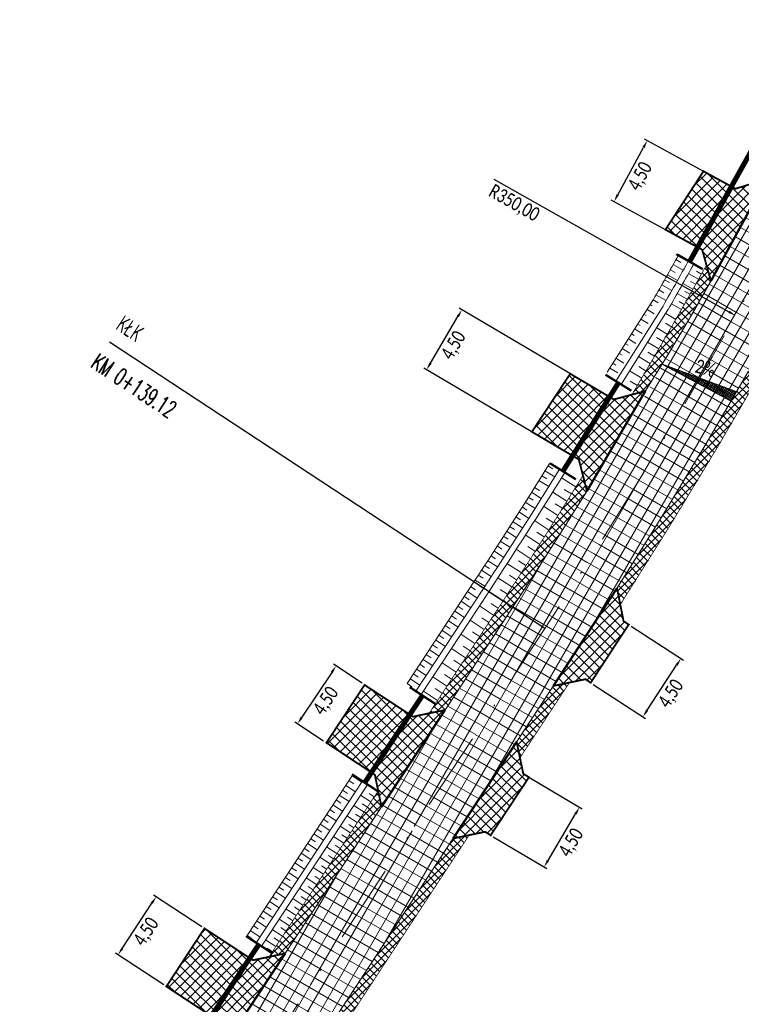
# Model space of a CAD drawing. Header units: metres. Extents: x 7443078 to 7443619, y 5636807 to 5637202.
# Tile 6 of 21: x 7443337 to 7443383, y 5636985 to 5637049. Entities that reach past the tile are written whole.
import ezdxf

# ---------------------------------------------------------------- set-up
doc = ezdxf.new("R2010")
doc.units = ezdxf.units.M
for name, pattern in [('CENTER2', [1.125, 0.75, -0.125, 0.125, -0.125]), ('DASHED2', [0.375, 0.25, -0.125]), ('Os drogi', [25.4, 12.7, -6.35, 0, -6.35])]:
    doc.linetypes.add(name, pattern=pattern)
doc.layers.get('Defpoints').update_dxf_attribs({"true_color": 0x999999})
for name, color, linetype in [('_kan_deszcz', 32, 'Continuous'), ('H_zjazdy', 21, 'Continuous'), ('K_kraweżnika_najazdowy', 7, 'Continuous'), ('K_krawędź pobocza', 7, 'Continuous'), ('K_pkt charakter', 7, 'Continuous'), ('K_pobocze', 32, 'Continuous'), ('K_Przepust', 162, 'Continuous'), ('K_rama zjazdu', 7, 'Continuous'), ('K_Skarpa', 7, 'Continuous'), ('K_spadki poprzeczne', 175, 'Continuous'), ('K_wymiar', 7, 'Continuous')]:
    doc.layers.add(name, color=color, linetype=linetype)
doc.layers.add('H_jezdnia', color=7, linetype='Continuous', true_color=0xd4d4d4)
doc.layers.add('K_usuń', color=1, linetype='Continuous', lineweight=70)
doc.styles.add('MAT', font='simplex.shx', dxfattribs={"width": 0.6})
doc.styles.add('sytuacja 500 opisy', font='calibri.ttf', dxfattribs={"width": 0.75, "height": 0.9})
doc.dimstyles.new('wymiarowanie sytuacja 500', dxfattribs={"dimtxt": 0.9, "dimasz": 0.5, "dimexe": 0.2, "dimexo": 0.2, "dimgap": 0.2, "dimtad": 4, "dimlfac": -1, "dimzin": 1, "dimtxsty": 'sytuacja 500 opisy', "dimcen": 0.5, "dimadec": 4, "dimazin": 1, "dimtfac": 1, "dimtmove": 1, "dimatfit": 3, "dimfxl": 0.2, "dimlwd": -1, "dimlwe": -1, "dimarcsym": 0})
pattern_1 = [(59.99999999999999, (0, 0), (-0.6049187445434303, 0.34925), []), (150, (0, 0), (-0.34925, -0.6049187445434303), [])]
pattern_2 = [(45.09999999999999, (0, 0), (-0.2473876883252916, 0.2465256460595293), []), (135.1, (0, 0), (-0.2465256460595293, -0.2473876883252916), [])]
pattern_3 = [(45.23201079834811, (0, 0), (-0.3381204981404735, 0.3353931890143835), []), (135.2320107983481, (0, 0), (-0.3353931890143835, -0.3381204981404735), [])]

# ---------------------------------------------------------------- blocks, each defined once
blk = doc.blocks.new('*D905')
at = {"layer": 'Defpoints', "color": 0, "lineweight": 13, "transparency": 16777216}
for p in [(7443377.198661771, 5637041.192533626), (7443381.473589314, 5637038.859275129), (7443379.31770099, 5637034.909319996)]:
    blk.add_point(p, dxfattribs=at)
at = {"layer": 'K_wymiar', "color": 0, "transparency": 16777216}
for p, q in [((7443375.282316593, 5637037.681462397), (7443376.959118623, 5637040.753649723)), ((7443381.298035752, 5637038.955092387), (7443377.023108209, 5637041.288350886)), ((7443379.142147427, 5637035.005137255), (7443374.867219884, 5637037.338395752))]:
    blk.add_line(p, q, dxfattribs=at)
at = {"layer": 'K_wymiar', "color": 0, "lineweight": 13, "transparency": 16777216}
for points in [[(7443376.885971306, 5637040.793573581), (7443377.032265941, 5637040.713725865), (7443377.198661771, 5637041.192533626)], [(7443375.209169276, 5637037.721386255), (7443375.355463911, 5637037.641538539), (7443375.042773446, 5637037.242578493)]]:
    blk.add_solid(points, dxfattribs=at)
at = {"layer": 'K_wymiar', "color": 0, "lineweight": 13, "transparency": 16777216, "insert": (7443376.783331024, 5637038.855901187), "char_height": 0.9, "attachment_point": 5, "rotation": 61.374256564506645, "style": 'sytuacja 500 opisy'}
blk.add_mtext('4,50', dxfattribs=at)
blk = doc.blocks.new('*D907')
at = {"layer": 'Defpoints', "color": 0, "lineweight": 13, "transparency": 16777216}
for p in [(7443365.182654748, 5637030.229856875), (7443373.816064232, 5637025.146916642), (7443371.532815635, 5637021.268802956)]:
    blk.add_point(p, dxfattribs=at)
at = {"layer": 'K_wymiar', "color": 0, "transparency": 16777216}
for p, q in [((7443373.643716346, 5637025.248386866), (7443365.010306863, 5637030.3313271)), ((7443363.153081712, 5637026.782612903), (7443364.928979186, 5637029.798987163)), ((7443371.36046775, 5637021.37027318), (7443362.727058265, 5637026.453213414))]:
    blk.add_line(p, q, dxfattribs=at)
at = {"layer": 'K_wymiar', "color": 0, "lineweight": 13, "transparency": 16777216}
for points in [[(7443364.857167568, 5637029.841266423), (7443365.000790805, 5637029.756707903), (7443365.182654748, 5637030.229856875)], [(7443363.081270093, 5637026.824892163), (7443363.224893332, 5637026.740333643), (7443362.899406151, 5637026.35174319)]]:
    blk.add_solid(points, dxfattribs=at)
at = {"layer": 'K_wymiar', "color": 0, "lineweight": 13, "transparency": 16777216, "insert": (7443364.691544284, 5637027.907808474), "char_height": 0.9, "attachment_point": 5, "rotation": 59.51245009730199, "style": 'sytuacja 500 opisy'}
blk.add_mtext('4,50', dxfattribs=at)
blk = doc.blocks.new('*D908')
at = {"layer": 'Defpoints', "color": 0, "lineweight": 13, "transparency": 16777216}
for p in [(7443375.994559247, 5637009.854288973), (7443379.373735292, 5637007.64673571), (7443373.533858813, 5637006.087612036)]:
    blk.add_point(p, dxfattribs=at)
at = {"layer": 'K_wymiar', "color": 0, "transparency": 16777216}
for p, q in [((7443376.16199646, 5637009.744905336), (7443379.541172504, 5637007.537352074)), ((7443377.18649395, 5637004.298651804), (7443379.1002762, 5637007.22814268)), ((7443373.701296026, 5637005.978228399), (7443377.080472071, 5637003.770675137))]:
    blk.add_line(p, q, dxfattribs=at)
at = {"layer": 'K_wymiar', "color": 0, "lineweight": 13, "transparency": 16777216}
for points in [[(7443379.030510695, 5637007.273719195), (7443379.170041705, 5637007.182566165), (7443379.373735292, 5637007.64673571)], [(7443377.116728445, 5637004.34422832), (7443377.256259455, 5637004.25307529), (7443376.913034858, 5637003.880058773)]]:
    blk.add_solid(points, dxfattribs=at)
at = {"layer": 'K_wymiar', "color": 0, "lineweight": 13, "transparency": 16777216, "insert": (7443378.775363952, 5637005.35053712), "char_height": 0.9, "attachment_point": 5, "rotation": 56.84415677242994, "style": 'sytuacja 500 opisy'}
blk.add_mtext('4,50', dxfattribs=at)
blk = doc.blocks.new('*D909')
at = {"layer": 'Defpoints', "color": 0, "lineweight": 13, "transparency": 16777216}
for p in [(7443369.348699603, 5637000.079205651), (7443372.811304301, 5636998.024674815), (7443367.050768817, 5636996.20638671)]:
    blk.add_point(p, dxfattribs=at)
at = {"layer": 'K_wymiar', "color": 0, "transparency": 16777216}
for p, q in [((7443369.52070087, 5636999.97714898), (7443372.983305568, 5636997.922618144)), ((7443370.768515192, 5636994.581859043), (7443372.556162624, 5636997.594671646)), ((7443367.222770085, 5636996.104330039), (7443370.685374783, 5636994.049799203))]:
    blk.add_line(p, q, dxfattribs=at)
at = {"layer": 'K_wymiar', "color": 0, "lineweight": 13, "transparency": 16777216}
for points in [[(7443372.484495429, 5636997.637195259), (7443372.627829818, 5636997.552148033), (7443372.811304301, 5636998.024674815)], [(7443370.696847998, 5636994.624382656), (7443370.840182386, 5636994.53933543), (7443370.513373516, 5636994.151855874)]]:
    blk.add_solid(points, dxfattribs=at)
at = {"layer": 'K_wymiar', "color": 0, "lineweight": 13, "transparency": 16777216, "insert": (7443372.311544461, 5636995.703060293), "char_height": 0.9, "attachment_point": 5, "rotation": 59.31729437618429, "style": 'sytuacja 500 opisy'}
blk.add_mtext('4,50', dxfattribs=at)
blk = doc.blocks.new('*D910')
at = {"layer": 'Defpoints', "color": 0, "lineweight": 13, "transparency": 16777216}
for p in [(7443358.885761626, 5637005.941235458), (7443354.541364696, 5637003.430944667), (7443356.387126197, 5637002.198666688)]:
    blk.add_point(p, dxfattribs=at)
at = {"layer": 'K_wymiar', "color": 0, "transparency": 16777216}
for p, q in [((7443358.719425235, 5637006.052285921), (7443356.873663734, 5637007.2845639)), ((7443356.762373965, 5637006.757672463), (7443354.818990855, 5637003.846785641)), ((7443356.220789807, 5637002.309717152), (7443354.375028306, 5637003.54199513))]:
    blk.add_line(p, q, dxfattribs=at)
at = {"layer": 'K_wymiar', "color": 0, "lineweight": 13, "transparency": 16777216}
for points in [[(7443356.693067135, 5637006.803943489), (7443356.831680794, 5637006.711401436), (7443357.040000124, 5637007.173513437)], [(7443354.749684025, 5637003.893056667), (7443354.888297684, 5637003.800514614), (7443354.541364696, 5637003.430944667)]]:
    blk.add_solid(points, dxfattribs=at)
at = {"layer": 'K_wymiar', "color": 0, "lineweight": 13, "transparency": 16777216, "insert": (7443356.418506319, 5637004.883077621), "char_height": 0.9, "attachment_point": 5, "rotation": 56.271904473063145, "style": 'sytuacja 500 opisy'}
blk.add_mtext('4,50', dxfattribs=at)
blk = doc.blocks.new('*D912')
at = {"layer": 'Defpoints', "color": 0, "lineweight": 13, "transparency": 16777216}
for p in [(7443345.383413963, 5636992.229088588), (7443348.512197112, 5636990.176397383), (7443346.043724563, 5636986.413865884)]:
    blk.add_point(p, dxfattribs=at)
at = {"layer": 'K_wymiar', "color": 0, "transparency": 16777216}
for p, q in [((7443348.34497349, 5636990.286107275), (7443345.21619034, 5636992.338798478)), ((7443343.189216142, 5636988.884616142), (7443345.109139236, 5636991.811029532)), ((7443345.87650094, 5636986.523575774), (7443342.747717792, 5636988.576266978))]:
    blk.add_line(p, q, dxfattribs=at)
at = {"layer": 'K_wymiar', "color": 0, "lineweight": 13, "transparency": 16777216}
for points in [[(7443345.039462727, 5636991.856741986), (7443345.178815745, 5636991.765317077), (7443345.383413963, 5636992.229088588)], [(7443343.119539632, 5636988.930328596), (7443343.258892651, 5636988.838903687), (7443342.914941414, 5636988.466557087)]]:
    blk.add_solid(points, dxfattribs=at)
at = {"layer": 'K_wymiar', "color": 0, "lineweight": 13, "transparency": 16777216, "insert": (7443344.780350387, 5636989.933731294), "char_height": 0.9, "attachment_point": 5, "rotation": 56.732443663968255, "style": 'sytuacja 500 opisy'}
blk.add_mtext('4,50', dxfattribs=at)
blk = doc.blocks.new('*D926')
at = {"layer": 'Defpoints', "color": 0, "lineweight": 13, "transparency": 16777216}
for p in [(7443078.110606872, 5637201.87168666), (7443382.924290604, 5637029.85826215)]:
    blk.add_point(p, dxfattribs=at)
at = {"layer": 'K_wymiar', "color": 0, "transparency": 16777216}
blk.add_line((7443367.261986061, 5637038.696863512), (7443382.488842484, 5637030.103995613), dxfattribs=at)
at = {"layer": 'K_wymiar', "color": 0, "lineweight": 13, "transparency": 16777216}
blk.add_solid([(7443382.529798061, 5637030.1765703), (7443382.447886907, 5637030.031420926), (7443382.924290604, 5637029.85826215)], dxfattribs=at)
at = {"layer": 'K_wymiar', "color": 0, "lineweight": 13, "transparency": 16777216, "insert": (7443368.550628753, 5637037.102862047), "char_height": 0.9, "attachment_point": 5, "rotation": 330.5629558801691, "style": 'sytuacja 500 opisy'}
blk.add_mtext('R350,00', dxfattribs=at)

msp = doc.modelspace()

# ---------------------------------------------------------------- hatches: boundary and pattern name
at = {"layer": 'H_jezdnia', "linetype": 'Continuous', "lineweight": 9, "true_color": 0xababab}
h = msp.add_hatch(dxfattribs=at)
h.set_pattern_fill('ANSI37', color=253, scale=0.22, angle=15)
h.set_pattern_definition(pattern_1)
h.paths.add_polyline_path([(7443313.263098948, 5636931.539085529), (7443310.411621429, 5636936.385256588), (7443304.615641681, 5636927.218438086, -0.1505153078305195), (7443299.026160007, 5636922.431657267, -0.3180919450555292), (7443293.37166603, 5636923.616416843, -0.05286613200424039), (7443297.960965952, 5636913.038091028, -0.3102964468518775), (7443300.977768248, 5636917.828126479, 0.151131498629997), (7443308.841751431, 5636924.546360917)])
h.paths.add_polyline_path([(7443397.555639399, 5637064.373281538), (7443402.157944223, 5637062.407361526), (7443408.486364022, 5637075.623010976), (7443403.681386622, 5637077.165689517)])
h = msp.add_hatch(dxfattribs=at)
h.set_pattern_fill('ANSI37', color=253, scale=0.22, angle=15)
h.set_pattern_definition(pattern_1)
edge = h.paths.add_edge_path()
edge.add_line((7443386.609365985, 5637041.919301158), (7443388.828781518, 5637040.768564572))
edge.add_arc((7443060.213087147, 5637211.909899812), 370.509961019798, 325.82849916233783, 332.4897354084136, ccw=False)
edge.add_arc((7443656.618605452, 5636807.026647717), 350.3436927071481, 145.8284991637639, 147.5226016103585)
edge.add_line((7443361.067499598, 5636995.149604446), (7443353.651347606, 5636983.870084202))
edge.add_line((7443353.651347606, 5636983.870084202), (7443343.983600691, 5636969.166023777))
edge.add_line((7443343.983600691, 5636969.166023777), (7443341.894668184, 5636970.539472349))
edge.add_line((7443341.894668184, 5636970.539472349), (7443349.612810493, 5636982.278301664))
edge.add_line((7443349.612810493, 5636982.278301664), (7443360.356456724, 5636998.618740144))
edge.add_line((7443360.356456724, 5636998.618740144), (7443366.591772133, 5637008.102279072))
edge.add_arc((7443060.311174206, 5637212.697114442), 368.3298132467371, 326.2571547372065, 329.6503770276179)
edge.add_arc((7443089.760635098, 5637195.45400652), 334.2036426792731, 329.6503770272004, 332.6513030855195)
h = msp.add_hatch(dxfattribs=at)
h.set_pattern_fill('ANSI37', color=253, scale=0.22, angle=15)
h.set_pattern_definition(pattern_1)
h.paths.add_polyline_path([(7443372.650090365, 5637008.215437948, 0.02584247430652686), (7443391.056728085, 5637039.634282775), (7443388.833047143, 5637040.776791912, -0.02583594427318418), (7443370.561157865, 5637009.58888653), (7443343.983600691, 5636969.166023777), (7443346.072533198, 5636967.792575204)])
at = {"layer": 'H_zjazdy', "linetype": 'Continuous', "lineweight": 9, "true_color": 0xff6666}
h = msp.add_hatch(dxfattribs=at)
h.set_pattern_fill('ANSI37', color=11, scale=0.15, angle=0.2320107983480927)
h.set_pattern_definition(pattern_3)
edge = h.paths.add_edge_path()
edge.add_line((7443384.913533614, 5637038.690149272), (7443382.909724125, 5637038.075431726))
edge.add_line((7443382.909724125, 5637038.075431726), (7443380.838207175, 5637039.206067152))
edge.add_line((7443380.838207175, 5637039.206067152), (7443378.372816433, 5637035.42503866))
edge.add_line((7443378.372816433, 5637035.42503866), (7443380.7538358, 5637034.125476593))
edge.add_line((7443380.7538358, 5637034.125476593), (7443381.320791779, 5637032.107633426))
edge.add_arc((7443078.11060689, 5637201.871686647), 347.4999999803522, 330.7560145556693, 331.9924985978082)
h = msp.add_hatch(dxfattribs=at)
h.set_pattern_fill('ANSI37', color=11, scale=0.15, angle=0.2320107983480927)
h.set_pattern_definition([(45.23201079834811, (-2.98870655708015, -4.900871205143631), (-0.3381204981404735, 0.3353931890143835), []), (135.2320107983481, (-2.98870655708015, -4.900871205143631), (-0.3353931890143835, -0.3381204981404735), [])])
edge = h.paths.add_edge_path()
edge.add_line((7443377.072499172, 5637024.976379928), (7443375.032862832, 5637024.43052359))
edge.add_line((7443375.032862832, 5637024.43052359), (7443372.207249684, 5637026.094110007))
edge.add_line((7443372.207249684, 5637026.094110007), (7443369.721959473, 5637022.334339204))
edge.add_line((7443369.721959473, 5637022.334339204), (7443372.762637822, 5637020.545156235))
edge.add_line((7443372.762637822, 5637020.545156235), (7443373.290336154, 5637018.499994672))
edge.add_arc((7443075.12190032, 5637196.970815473), 347.5000000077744, 329.0970723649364, 330.3336774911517)
h = msp.add_hatch(dxfattribs=at)
h.set_pattern_fill('ANSI37', color=11, scale=0.15, angle=0.2320107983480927)
h.set_pattern_definition(pattern_3)
edge = h.paths.add_edge_path()
edge.add_line((7443375.994559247, 5637009.854288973), (7443375.659981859, 5637010.073794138))
edge.add_line((7443375.659981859, 5637010.073794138), (7443375.236395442, 5637012.207468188))
edge.add_arc((7443078.110606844, 5637201.871686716), 352.5000000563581, 326.67555038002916, 327.44870041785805, ccw=False)
edge.add_line((7443372.650090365, 5637008.215437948), (7443371.114507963, 5637005.879909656))
edge.add_line((7443371.114507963, 5637005.879909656), (7443373.191509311, 5637006.311262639))
edge.add_line((7443373.191509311, 5637006.311262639), (7443373.533858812, 5637006.087612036))
edge.add_line((7443373.533858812, 5637006.087612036), (7443375.994559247, 5637009.854288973))
h = msp.add_hatch(dxfattribs=at)
h.set_pattern_fill('ANSI37', color=11, scale=0.15, angle=0.2320107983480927)
h.set_pattern_definition(pattern_3)
h.paths.add_polyline_path([(7443364.106341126, 5637004.322088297), (7443362.019017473, 5637003.888591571), (7443358.885761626, 5637005.941235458), (7443356.412828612, 5637002.200158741), (7443359.550544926, 5637000.126060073), (7443359.981897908, 5636998.049058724)])
h = msp.add_hatch(dxfattribs=at)
h.set_pattern_fill('ANSI37', color=11, scale=0.15, angle=0.2320107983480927)
h.set_pattern_definition(pattern_3)
h.paths.add_polyline_path([(7443369.532674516, 5636999.963511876), (7443369.164724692, 5637000.194899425), (7443368.735511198, 5637002.261598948), (7443364.619250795, 5636996.001014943), (7443366.696252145, 5636996.432367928), (7443367.050768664, 5636996.206386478)])
h = msp.add_hatch(dxfattribs=at)
h.set_pattern_fill('ANSI37', color=11, scale=0.15, angle=0.2320107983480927)
h.set_pattern_definition(pattern_3)
h.paths.add_polyline_path([(7443353.737253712, 5636988.551331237), (7443351.649930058, 5636988.11783451), (7443348.512197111, 5636990.176397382), (7443346.043724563, 5636986.413865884), (7443349.18145751, 5636984.355303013), (7443349.612810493, 5636982.278301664)])
at = {"layer": 'K_spadki poprzeczne', "lineweight": 5}
h = msp.add_hatch(dxfattribs=at)
h.set_pattern_fill('ANSI37', color=256, scale=0.03749999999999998, angle=460.8563497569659)
h.set_pattern_definition([(145.8563497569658, (10059971.29806676, 1735266.616344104), (-0.06682617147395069, -0.0985400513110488), []), (235.8563497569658, (10059971.29806676, 1735266.616344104), (0.0985400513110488, -0.06682617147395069), [])])
h.paths.add_polyline_path([(7443382.625508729, 5637024.313458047), (7443378.156009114, 5637026.706184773), (7443382.924369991, 5637024.95269694)])
at = {"layer": 'K_usuń', "linetype": 'ByBlock', "lineweight": 13}
h = msp.add_hatch(dxfattribs=at)
h.set_pattern_fill('ANSI37', color=34, scale=0.11, angle=0.1)
h.set_pattern_definition(pattern_2)
h.paths.add_polyline_path([(7443397.555639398, 5637064.373281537), (7443396.865293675, 5637064.668169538), (7443393.795990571, 5637058.25853883), (7443394.794195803, 5637058.606554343)])
edge = h.paths.add_edge_path()
edge.add_line((7443391.548737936, 5637051.829066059), (7443391.176277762, 5637052.787788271))
edge.add_line((7443391.176277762, 5637052.787788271), (7443390.852920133, 5637052.112520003))
edge.add_arc((7443078.110606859, 5637201.871686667), 346.7500000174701, 332.59341924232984, 334.41219594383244, ccw=False)
edge.add_line((7443385.942261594, 5637042.262053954), (7443386.609365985, 5637041.919301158))
edge.add_arc((7443078.11060685, 5637201.871686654), 347.5000000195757, 332.5938786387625, 334.419593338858)
edge = h.paths.add_edge_path()
edge.add_line((7443402.848289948, 5637062.112473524), (7443402.157944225, 5637062.407361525))
edge.add_line((7443402.157944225, 5637062.407361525), (7443399.157972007, 5637056.142514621))
edge.add_arc((7443401.863745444, 5637054.846833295), 2.999999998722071, 154.4121959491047, 222.6076734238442)
edge.add_line((7443399.655726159, 5637052.815909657), (7443400.025442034, 5637053.549474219))
edge.add_arc((7443401.863745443, 5637054.846833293), 2.249999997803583, 154.4121959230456, 215.2120412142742, ccw=False)
edge.add_line((7443399.834415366, 5637055.818594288), (7443402.848289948, 5637062.112473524))
edge = h.paths.add_edge_path()
edge.add_arc((7443401.863745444, 5637054.846833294), 2.249999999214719, 215.212041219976, 228.5528184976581, ccw=False)
edge.add_line((7443400.025442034, 5637053.549474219), (7443399.655726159, 5637052.815909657))
edge.add_arc((7443401.863745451, 5637054.8468333), 3.000000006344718, 222.6076734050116, 228.55281845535)
edge.add_line((7443399.877957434, 5637052.598134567), (7443404.493860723, 5637048.521908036))
edge.add_line((7443404.493860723, 5637048.521908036), (7443404.990307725, 5637049.084082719))
edge.add_line((7443404.990307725, 5637049.084082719), (7443400.374404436, 5637053.160309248))
edge = h.paths.add_edge_path()
edge.add_arc((7443397.590690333, 5637045.946299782), 3.000000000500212, 48.55281850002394, 87.8285391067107)
edge.add_line((7443397.704360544, 5637048.944145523), (7443397.31915902, 5637048.17985541))
edge.add_arc((7443397.590690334, 5637045.946299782), 2.249999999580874, 48.552818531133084, 96.9313826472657, ccw=False)
edge.add_line((7443399.080031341, 5637047.63282383), (7443401.681847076, 5637045.335204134))
edge.add_line((7443401.681847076, 5637045.335204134), (7443402.178084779, 5637045.897563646))
edge.add_line((7443402.178084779, 5637045.897563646), (7443399.576478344, 5637048.194998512))
edge = h.paths.add_edge_path()
edge.add_line((7443397.31915902, 5637048.17985541), (7443397.704360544, 5637048.944145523))
edge.add_arc((7443397.590690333, 5637045.946299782), 3.000000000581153, 87.8285391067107, 153.9848566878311)
edge.add_arc((7443078.110606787, 5637201.871686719), 352.5000001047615, 332.59689130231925, 333.98485669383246, ccw=False)
edge.add_line((7443391.056728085, 5637039.634282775), (7443391.723832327, 5637039.291530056))
edge.add_arc((7443078.110606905, 5637201.87168662), 353.249999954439, 332.5973358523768, 333.9848566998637)
edge.add_arc((7443397.590690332, 5637045.946299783), 2.249999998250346, 96.93138257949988, 153.9848566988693, ccw=False)
edge = h.paths.add_edge_path()
edge.add_line((7443391.723832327, 5637039.291530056), (7443391.056728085, 5637039.634282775))
edge.add_arc((7443078.110606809, 5637201.871686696), 352.5000000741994, 331.33652329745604, 332.59689130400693, ccw=False)
edge.add_line((7443387.412473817, 5637032.790034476), (7443387.706148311, 5637031.765357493))
edge.add_arc((7443078.110606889, 5637201.871686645), 353.249999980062, 331.2135396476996, 332.5973358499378)
edge = h.paths.add_edge_path()
edge.add_line((7443386.609365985, 5637041.919301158), (7443385.942261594, 5637042.262053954))
edge.add_line((7443385.942261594, 5637042.262053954), (7443385.684096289, 5637041.719724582))
edge.add_line((7443385.684096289, 5637041.719724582), (7443385.655158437, 5637041.709545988))
edge.add_arc((7443078.110606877, 5637201.871686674), 346.7500000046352, 331.8681666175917, 332.49053464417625, ccw=False)
edge.add_line((7443383.897308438, 5637038.378397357), (7443384.913533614, 5637038.690149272))
edge.add_arc((7443078.110606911, 5637201.871686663), 347.4999999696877, 331.992498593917, 332.5938786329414)
edge = h.paths.add_edge_path()
edge.add_line((7443384.791705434, 5637026.56547945), (7443383.758641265, 5637026.271205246))
edge.add_arc((7443078.110606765, 5637201.871686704), 352.5000001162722, 327.448700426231, 330.12183113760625, ccw=False)
edge.add_line((7443375.236395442, 5637012.207468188), (7443375.447230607, 5637011.145456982))
edge.add_arc((7443078.110606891, 5637201.871686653), 353.2499999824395, 327.3219052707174, 330.2466881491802)
h.paths.add_polyline_path([(7443372.154041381, 5637006.095800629), (7443371.114507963, 5637005.879909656), (7443368.735511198, 5637002.261598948), (7443368.950973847, 5637001.224127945)])
h.paths.add_polyline_path([(7443365.658784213, 5636996.216905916), (7443364.619250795, 5636996.001014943), (7443353.649056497, 5636979.291239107), (7443353.860609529, 5636978.272593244)])
h.paths.add_polyline_path([(7443359.981897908, 5636998.049058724), (7443359.76643526, 5636999.086529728), (7443352.697720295, 5636988.335440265), (7443353.737253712, 5636988.551331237)])
h.paths.add_polyline_path([(7443350.551226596, 5636973.239221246), (7443349.517484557, 5636973.032138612), (7443337.947444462, 5636955.434804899), (7443338.536245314, 5636954.965158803)])
edge = h.paths.add_edge_path()
edge.add_line((7443373.290336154, 5637018.499994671), (7443373.030973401, 5637019.505187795))
edge.add_arc((7443078.110605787, 5637201.871687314), 346.7500012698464, 326.6755503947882, 328.2690757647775, ccw=False)
edge.add_line((7443367.845545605, 5637011.374369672), (7443363.066807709, 5637004.106197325))
edge.add_line((7443363.066807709, 5637004.106197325), (7443364.106341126, 5637004.322088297))
edge.add_line((7443364.106341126, 5637004.322088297), (7443368.472225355, 5637010.962335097))
edge.add_arc((7443078.110604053, 5637201.87168841), 347.5000033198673, 326.6755504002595, 328.1506032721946)
h = msp.add_hatch(dxfattribs=at)
h.set_pattern_fill('ANSI37', color=34, scale=0.11, angle=0.1)
h.set_pattern_definition(pattern_2)
h.paths.add_polyline_path([(7443376.2073025, 5637024.744832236), (7443381.037313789, 5637033.116555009), (7443381.32079178, 5637032.107633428), (7443377.072499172, 5637024.976379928)])
h.paths.add_polyline_path([(7443349.612810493, 5636982.278301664), (7443341.894668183, 5636970.53947235), (7443341.267988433, 5636970.95150692), (7443349.397314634, 5636983.315722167)])
edge = h.paths.add_edge_path()
edge.add_line((7443334.673855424, 5636928.98067876), (7443334.60519483, 5636930.039114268))
edge.add_line((7443334.60519483, 5636930.039114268), (7443328.551986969, 5636935.300434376))
edge.add_arc((7443322.337687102, 5636928.114860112), 9.500000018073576, 49.14576804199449, 79.9782161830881)
edge.add_line((7443323.990901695, 5636937.469905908), (7443324.21495465, 5636936.838721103))
edge.add_line((7443324.21495465, 5636936.838721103), (7443324.69447638, 5636936.748821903))
edge.add_line((7443324.69447638, 5636936.748821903), (7443324.657526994, 5636936.551734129))
edge.add_arc((7443322.337712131, 5636928.114925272), 8.749930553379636, 48.8691547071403, 74.62569069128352, ccw=False)
edge.add_arc((7443495.778205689, 5637126.717561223), 254.9252708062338, 228.8691547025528, 229.0877912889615)
edge.add_arc((7443191.735698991, 5636775.872381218), 209.3313244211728, 48.86915469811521, 49.087791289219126, ccw=False)
edge.add_line((7443329.429831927, 5636933.542699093), (7443334.673855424, 5636928.98067876))

# ---------------------------------------------------------------- linework, layer by layer
at = {"layer": '_kan_deszcz', "color": 7, "linetype": 'Os drogi', "lineweight": 9, "ltscale": 0.4, "flags": 128}
msp.add_lwpolyline([(7443612.1023176, 5637008.06121809), (7443592.59525582, 5636981.422275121, -0.02418699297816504), (7443577.387538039, 5636962.632595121), (7443464.637599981, 5636836.336237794, -0.4118223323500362), (7443446.361801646, 5636835.225649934), (7443333.471732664, 5636934.361613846, -0.3740638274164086), (7443331.363055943, 5636949.970935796), (7443370.561157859, 5637009.588886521, 0.03377031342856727), (7443393.784174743, 5637050.70886534), (7443416.899300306, 5637098.980219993, 0.06554346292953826), (7443420.141300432, 5637108.906286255), (7443420.177128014, 5637109.097954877, -0.1259941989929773), (7443425.408854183, 5637120.343039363), (7443435.002584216, 5637132.0592004)], format="xyb", dxfattribs=at)
at = {"layer": 'K_kraweżnika_najazdowy', "color": 0, "linetype": 'DASHED2', "ltscale": 4, "const_width": 0.15}
for points in [[(7443384.913533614, 5637038.690149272), (7443381.32079178, 5637032.107633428)], [(7443373.290336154, 5637018.499994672), (7443377.072499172, 5637024.976379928)], [(7443371.114507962, 5637005.879909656), (7443375.236395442, 5637012.207468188)], [(7443359.981897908, 5636998.049058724), (7443364.096018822, 5637004.319944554)], [(7443364.619250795, 5636996.001014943), (7443368.735511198, 5637002.261598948)], [(7443349.612810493, 5636982.278301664), (7443353.737253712, 5636988.551331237)]]:
    msp.add_lwpolyline(points, dxfattribs=at)
at = {"layer": 'K_krawędź pobocza', "color": 76, "linetype": 'CENTER2', "ltscale": 3, "const_width": 0.08, "flags": 128}
for points in [[(7443377.072499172, 5637024.976379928, 0.01479676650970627), (7443381.320791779, 5637032.107633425, 0.001842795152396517)], [(7443375.236395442, 5637012.207468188, 0.01166426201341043), (7443383.758641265, 5637026.271205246, 0.01166426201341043)], [(7443364.106341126, 5637004.322088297), (7443368.472225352, 5637010.962335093, 0.006436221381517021), (7443373.290336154, 5637018.499994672, 0.01056627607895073)]]:
    msp.add_lwpolyline(points, format="xyb", dxfattribs=at)
for points in [[(7443368.735511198, 5637002.261598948), (7443371.114507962, 5637005.879909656)], [(7443353.737253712, 5636988.551331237), (7443359.981897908, 5636998.049058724)], [(7443353.649056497, 5636979.291239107), (7443364.619250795, 5636996.001014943)]]:
    msp.add_lwpolyline(points, dxfattribs=at)
at = {"layer": 'K_pkt charakter', "linetype": 'Continuous', "lineweight": -3}
msp.add_line((7443370.561157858, 5637009.588886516), (7443342.360562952, 5637028.130433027), dxfattribs=at)
at = {"layer": 'K_pobocze', "linetype": 'ByBlock', "ltscale": 4, "const_width": 0.05}
for points in [[(7443376.2073025, 5637024.744832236, 0.006976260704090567), (7443381.03326198, 5637033.130975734, 0.002920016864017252)], [(7443375.447230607, 5637011.145456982, 0.01276246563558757), (7443384.791705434, 5637026.56547945)], [(7443363.066807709, 5637004.106197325), (7443367.8455456, 5637011.374369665, 0.006953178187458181), (7443373.030973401, 5637019.505187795, 0.006953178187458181)]]:
    msp.add_lwpolyline(points, format="xyb", dxfattribs=at)
for points in [[(7443368.950973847, 5637001.224127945), (7443372.154041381, 5637006.095800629)], [(7443352.697720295, 5636988.335440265), (7443359.76643526, 5636999.086529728)], [(7443353.860609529, 5636978.272593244), (7443365.658784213, 5636996.216905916)]]:
    msp.add_lwpolyline(points, dxfattribs=at)
at = {"layer": 'K_Przepust', "linetype": 'DASHED2', "lineweight": 5, "ltscale": 3, "const_width": 0.33, "flags": 128}
for points in [[(7443379.936115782, 5637033.35156139), (7443384.631285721, 5637041.77611396)], [(7443371.730741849, 5637019.7784729), (7443375.331002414, 5637025.511958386)], [(7443358.892875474, 5636999.61572851), (7443362.633289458, 5637005.25878045)], [(7443348.292596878, 5636983.493343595), (7443352.033010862, 5636989.136395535)]]:
    msp.add_lwpolyline(points, dxfattribs=at)
at = {"layer": 'K_Przepust', "const_width": 0.15, "flags": 128}
for points in [[(7443380.793760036, 5637032.865177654), (7443379.078471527, 5637033.837945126)], [(7443380.793760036, 5637032.865177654), (7443379.078471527, 5637033.837945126)], [(7443376.169120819, 5637024.99265082), (7443374.492884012, 5637026.031265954)], [(7443372.568860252, 5637019.259165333), (7443370.892623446, 5637020.297780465)], [(7443363.458360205, 5637004.718983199), (7443361.808218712, 5637005.7985777)], [(7443359.71794622, 5636999.075931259), (7443358.067804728, 5637000.155525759)], [(7443352.858081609, 5636988.596598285), (7443351.207940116, 5636989.676192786)]]:
    msp.add_lwpolyline(points, dxfattribs=at)
at = {"layer": 'K_rama zjazdu', "const_width": 0.12, "flags": 128}
for points in [[(7443384.913533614, 5637038.690149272), (7443382.909724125, 5637038.075431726), (7443380.838207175, 5637039.206067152), (7443378.372816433, 5637035.42503866), (7443380.7538358, 5637034.125476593), (7443381.320791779, 5637032.107633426)], [(7443377.072499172, 5637024.976379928), (7443375.032862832, 5637024.43052359), (7443372.207249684, 5637026.094110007), (7443369.721959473, 5637022.334339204), (7443372.762637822, 5637020.545156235), (7443373.290336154, 5637018.499994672)], [(7443371.114507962, 5637005.879909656), (7443373.191509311, 5637006.311262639), (7443373.533858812, 5637006.087612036), (7443375.994559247, 5637009.854288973), (7443375.659981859, 5637010.073794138), (7443375.236395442, 5637012.207468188)], [(7443359.981897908, 5636998.049058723), (7443359.550544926, 5637000.126060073), (7443356.412828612, 5637002.200158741), (7443358.885761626, 5637005.941235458), (7443362.019017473, 5637003.888591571), (7443364.096018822, 5637004.319944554)], [(7443364.619250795, 5636996.001014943), (7443366.696252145, 5636996.432367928), (7443367.050768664, 5636996.206386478), (7443369.532674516, 5636999.963511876), (7443369.164724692, 5637000.194899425), (7443368.733371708, 5637002.271900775)], [(7443349.612810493, 5636982.278301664), (7443349.18145751, 5636984.355303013), (7443346.043724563, 5636986.413865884), (7443348.512197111, 5636990.176397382), (7443351.649930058, 5636988.11783451), (7443353.726931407, 5636988.549187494)]]:
    msp.add_lwpolyline(points, dxfattribs=at)
at = {"layer": 'K_Skarpa', "lineweight": 9}
for p, q in [((7443379.236760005, 5637033.813600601), (7443379.889810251, 5637033.444810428)), ((7443378.867969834, 5637033.160550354), (7443379.521020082, 5637032.791760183)), ((7443379.05236492, 5637033.487075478), (7443379.378890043, 5637033.302680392)), ((7443378.499179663, 5637032.507500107), (7443379.152229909, 5637032.138709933)), ((7443378.683574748, 5637032.83402523), (7443379.010099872, 5637032.649630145)), ((7443380.518624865, 5637032.219800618), (7443379.865658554, 5637032.588599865)), ((7443380.703024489, 5637032.546283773), (7443380.376530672, 5637032.73068942)), ((7443378.130389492, 5637031.854449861), (7443378.783439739, 5637031.485659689)), ((7443378.314784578, 5637032.180974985), (7443378.641309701, 5637031.996579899)), ((7443380.149843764, 5637031.56686644), (7443379.496920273, 5637031.935641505)), ((7443380.334231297, 5637031.893328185), (7443380.007758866, 5637032.077721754)), ((7443377.761599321, 5637031.201399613), (7443378.414649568, 5637030.832609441)), ((7443377.945994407, 5637031.527924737), (7443378.272519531, 5637031.343529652)), ((7443379.781086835, 5637030.913975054), (7443379.12820616, 5637031.282725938)), ((7443379.965462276, 5637031.240415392), (7443379.639011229, 5637031.424796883)), ((7443377.387208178, 5637030.576772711), (7443377.51449933, 5637030.499023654)), ((7443377.577204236, 5637030.87487449), (7443377.90372936, 5637030.690479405)), ((7443379.412354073, 5637030.26112646), (7443378.759516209, 5637030.629853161)), ((7443379.596717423, 5637030.587545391), (7443379.27028776, 5637030.771914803)), ((7443376.984057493, 5637029.944233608), (7443377.123582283, 5637029.859012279)), ((7443377.185632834, 5637030.260503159), (7443377.639046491, 5637029.983559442)), ((7443379.044298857, 5637029.60887718), (7443378.392471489, 5637030.007011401)), ((7443376.580906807, 5637029.311694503), (7443376.732665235, 5637029.219000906)), ((7443376.782482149, 5637029.627964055), (7443377.248129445, 5637029.343548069)), ((7443378.770596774, 5637029.131613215), (7443378.378197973, 5637029.371289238)), ((7443376.177756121, 5637028.679155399), (7443376.341748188, 5637028.578989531)), ((7443376.379331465, 5637028.995424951), (7443376.857212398, 5637028.703536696)), ((7443378.496149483, 5637028.654804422), (7443377.806463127, 5637029.076062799)), ((7443375.774605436, 5637028.046616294), (7443375.950831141, 5637027.938978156)), ((7443375.97618078, 5637028.362885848), (7443376.466295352, 5637028.063525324)), ((7443377.945019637, 5637027.702552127), (7443377.220454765, 5637028.145114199)), ((7443378.220957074, 5637028.178450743), (7443377.804852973, 5637028.432605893)), ((7443375.371454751, 5637027.414077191), (7443375.559914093, 5637027.298966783)), ((7443375.573030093, 5637027.730346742), (7443376.075378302, 5637027.423513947)), ((7443377.66833725, 5637027.227108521), (7443377.231507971, 5637027.493922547)), ((7443374.968304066, 5637026.781538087), (7443375.168997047, 5637026.65895541)), ((7443375.169879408, 5637027.097807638), (7443375.684461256, 5637026.783502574)), ((7443377.414177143, 5637026.737908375), (7443376.634446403, 5637027.214165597)), ((7443374.766728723, 5637026.465268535), (7443375.29354421, 5637026.1434912)), ((7443376.840832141, 5637025.799225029), (7443376.048438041, 5637026.283216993)), ((7443377.127504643, 5637026.268566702), (7443376.658162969, 5637026.555239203)), ((7443376.55415964, 5637025.329883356), (7443376.084817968, 5637025.616555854)), ((7443370.564162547, 5637019.813716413), (7443371.204173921, 5637019.422799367)), ((7443370.759621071, 5637020.133722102), (7443371.079626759, 5637019.938263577)), ((7443370.173245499, 5637019.17370504), (7443370.813256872, 5637018.782787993)), ((7443370.368704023, 5637019.493710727), (7443370.68870971, 5637019.298252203)), ((7443372.5690339, 5637018.779861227), (7443371.630350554, 5637019.353206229)), ((7443369.893398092, 5637018.731506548), (7443370.208986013, 5637018.528992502)), ((7443371.996333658, 5637017.842753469), (7443371.070609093, 5637018.436794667)), ((7443372.282361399, 5637018.310519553), (7443371.813019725, 5637018.597192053)), ((7443369.488370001, 5637018.100330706), (7443369.803957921, 5637017.897816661)), ((7443369.690884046, 5637018.415918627), (7443370.322059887, 5637018.010890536)), ((7443369.083341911, 5637017.469154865), (7443369.398929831, 5637017.26664082)), ((7443369.285855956, 5637017.784742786), (7443369.917031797, 5637017.379714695)), ((7443371.40229246, 5637016.917028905), (7443370.476567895, 5637017.511070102)), ((7443371.699313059, 5637017.379891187), (7443371.236450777, 5637017.676911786)), ((7443368.678313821, 5637016.837979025), (7443368.993901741, 5637016.635464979)), ((7443368.880827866, 5637017.153566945), (7443369.512003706, 5637016.748538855)), ((7443370.808251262, 5637015.991304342), (7443369.882526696, 5637016.585345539)), ((7443371.10527186, 5637016.454166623), (7443370.642409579, 5637016.751187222)), ((7443368.070771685, 5637015.891215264), (7443368.701947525, 5637015.486187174)), ((7443368.27328573, 5637016.206803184), (7443368.588873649, 5637016.004289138)), ((7443368.475799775, 5637016.522391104), (7443369.106975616, 5637016.117363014)), ((7443367.665743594, 5637015.260039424), (7443368.296919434, 5637014.855011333)), ((7443367.868257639, 5637015.575627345), (7443368.183845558, 5637015.373113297)), ((7443370.214210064, 5637015.065579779), (7443369.2884855, 5637015.659620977)), ((7443370.511230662, 5637015.528442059), (7443370.048368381, 5637015.825462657)), ((7443367.260715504, 5637014.628863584), (7443367.891891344, 5637014.223835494)), ((7443367.463229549, 5637014.944451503), (7443367.778817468, 5637014.741937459)), ((7443369.620168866, 5637014.139855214), (7443368.694444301, 5637014.733896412)), ((7443369.917189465, 5637014.602717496), (7443369.454327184, 5637014.899738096)), ((7443366.855687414, 5637013.997687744), (7443367.486863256, 5637013.592659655)), ((7443367.058201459, 5637014.313275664), (7443367.373789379, 5637014.110761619)), ((7443369.323148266, 5637013.676992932), (7443368.860285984, 5637013.974013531)), ((7443366.450659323, 5637013.366511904), (7443367.081835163, 5637012.961483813)), ((7443366.653173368, 5637013.682099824), (7443366.968761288, 5637013.479585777)), ((7443369.026127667, 5637013.21413065), (7443368.100403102, 5637013.808171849)), ((7443366.045631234, 5637012.735336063), (7443366.676807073, 5637012.330307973)), ((7443366.248145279, 5637013.050923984), (7443366.563733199, 5637012.848409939)), ((7443368.43208647, 5637012.288406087), (7443367.506361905, 5637012.882447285)), ((7443368.729107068, 5637012.751268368), (7443368.266244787, 5637013.048288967)), ((7443361.639143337, 5637006.03033597), (7443365.965506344, 5637012.61047338)), ((7443362.211065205, 5637005.535017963), (7443366.592186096, 5637012.198438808)), ((7443365.759489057, 5637012.297133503), (7443366.072828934, 5637012.091116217)), ((7443365.965506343, 5637012.61047338), (7443366.592186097, 5637012.198438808)), ((7443368.13506587, 5637011.825543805), (7443367.672203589, 5637012.122564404)), ((7443362.545792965, 5637005.31602447), (7443366.926415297, 5637011.978687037)), ((7443365.347454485, 5637011.67045375), (7443365.660794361, 5637011.464436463)), ((7443365.55347177, 5637011.983793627), (7443366.180151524, 5637011.571759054)), ((7443367.845545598, 5637011.374369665), (7443366.926415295, 5637011.978687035)), ((7443364.935419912, 5637011.043773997), (7443365.248759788, 5637010.837756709)), ((7443365.141437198, 5637011.357113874), (7443365.768116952, 5637010.945079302)), ((7443367.241228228, 5637010.455239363), (7443366.322097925, 5637011.059556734)), ((7443367.543386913, 5637010.914804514), (7443367.083821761, 5637011.216963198)), ((7443364.523385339, 5637010.417094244), (7443364.836725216, 5637010.211076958)), ((7443364.729402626, 5637010.730434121), (7443365.35608238, 5637010.318399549)), ((7443366.939069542, 5637009.995674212), (7443366.47950439, 5637010.297832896)), ((7443364.111350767, 5637009.79041449), (7443364.424690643, 5637009.584397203)), ((7443364.317368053, 5637010.103754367), (7443364.944047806, 5637009.691719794)), ((7443366.636910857, 5637009.53610906), (7443365.717780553, 5637010.140426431)), ((7443363.699316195, 5637009.163734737), (7443364.012656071, 5637008.957717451)), ((7443363.905333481, 5637009.477074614), (7443364.532013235, 5637009.065040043)), ((7443366.032593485, 5637008.616978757), (7443365.113463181, 5637009.221296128)), ((7443366.33475217, 5637009.076543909), (7443365.875187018, 5637009.378702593)), ((7443363.287281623, 5637008.537054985), (7443363.600621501, 5637008.331037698)), ((7443363.493298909, 5637008.850394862), (7443364.119978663, 5637008.43836029)), ((7443365.428276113, 5637007.697848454), (7443364.509145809, 5637008.302165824)), ((7443365.730434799, 5637008.157413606), (7443365.270869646, 5637008.45957229)), ((7443362.669229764, 5637007.597035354), (7443363.295909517, 5637007.185000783)), ((7443362.87524705, 5637007.91037523), (7443363.188586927, 5637007.704357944)), ((7443363.081264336, 5637008.223715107), (7443363.707944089, 5637007.811680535)), ((7443362.257195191, 5637006.9703556), (7443362.883874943, 5637006.558321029)), ((7443362.463212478, 5637007.283695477), (7443362.776552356, 5637007.077678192)), ((7443364.823958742, 5637006.77871815), (7443363.904828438, 5637007.383035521)), ((7443365.126117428, 5637007.238283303), (7443364.666552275, 5637007.540441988)), ((7443361.845160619, 5637006.343675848), (7443362.471840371, 5637005.931641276)), ((7443362.051177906, 5637006.657015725), (7443362.364517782, 5637006.450998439)), ((7443364.219641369, 5637005.859587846), (7443363.300511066, 5637006.463905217)), ((7443364.521800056, 5637006.319152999), (7443364.062234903, 5637006.621311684)), ((7443361.639143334, 5637006.030335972), (7443361.95248321, 5637005.824318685)), ((7443363.917482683, 5637005.400022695), (7443363.457917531, 5637005.702181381)), ((7443363.615323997, 5637004.940457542), (7443362.696193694, 5637005.544774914)), ((7443351.234217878, 5636989.659000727), (7443358.137067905, 5637000.157819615)), ((7443358.072940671, 5637000.060285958), (7443358.699620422, 5636999.648251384)), ((7443351.86183243, 5636989.248387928), (7443358.763747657, 5636999.745785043)), ((7443352.19656019, 5636989.029394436), (7443359.097976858, 5636999.526033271)), ((7443357.660906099, 5636999.433606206), (7443358.287585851, 5636999.021571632)), ((7443357.866923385, 5636999.746946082), (7443358.180263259, 5636999.540928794)), ((7443359.729776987, 5636999.030774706), (7443359.061318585, 5636999.470278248)), ((7443357.248871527, 5636998.806926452), (7443357.875551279, 5636998.394891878)), ((7443357.454888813, 5636999.120266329), (7443357.768228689, 5636998.914249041)), ((7443359.290273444, 5636998.362316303), (7443358.621815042, 5636998.801819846)), ((7443359.510025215, 5636998.696545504), (7443359.175796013, 5636998.916297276)), ((7443356.836836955, 5636998.180246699), (7443357.463516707, 5636997.768212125)), ((7443357.04285424, 5636998.493586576), (7443357.356194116, 5636998.287569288)), ((7443358.850769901, 5636997.693857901), (7443358.182311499, 5636998.133361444)), ((7443359.070521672, 5636998.028087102), (7443358.736292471, 5636998.247838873)), ((7443356.424802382, 5636997.553566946), (7443357.051482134, 5636997.141532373)), ((7443356.630819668, 5636997.866906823), (7443356.944159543, 5636997.660889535)), ((7443358.411266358, 5636997.025399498), (7443357.742807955, 5636997.464903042)), ((7443358.631018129, 5636997.3596287), (7443358.296788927, 5636997.57938047)), ((7443356.012767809, 5636996.926887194), (7443356.639447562, 5636996.514852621)), ((7443356.218785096, 5636997.24022707), (7443356.532124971, 5636997.034209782)), ((7443357.971762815, 5636996.356941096), (7443357.303304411, 5636996.796444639)), ((7443358.191514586, 5636996.691170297), (7443357.857285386, 5636996.910922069)), ((7443355.600733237, 5636996.30020744), (7443356.227412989, 5636995.888172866)), ((7443355.806750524, 5636996.613547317), (7443356.120090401, 5636996.407530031)), ((7443357.532259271, 5636995.688482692), (7443356.863800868, 5636996.127986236)), ((7443357.752011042, 5636996.022711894), (7443357.41778184, 5636996.242463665)), ((7443355.188698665, 5636995.673527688), (7443355.815378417, 5636995.261493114)), ((7443355.394715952, 5636995.986867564), (7443355.708055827, 5636995.780850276)), ((7443357.312507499, 5636995.354253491), (7443356.978278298, 5636995.574005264)), ((7443354.776664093, 5636995.046847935), (7443355.403343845, 5636994.634813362)), ((7443354.982681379, 5636995.360187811), (7443355.296021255, 5636995.154170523)), ((7443357.092755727, 5636995.02002429), (7443356.424297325, 5636995.459527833)), ((7443356.873003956, 5636994.68579509), (7443356.538774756, 5636994.905546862)), ((7443354.364629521, 5636994.420168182), (7443354.991309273, 5636994.008133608)), ((7443354.570646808, 5636994.733508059), (7443354.883986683, 5636994.527490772)), ((7443356.653252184, 5636994.351565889), (7443355.984793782, 5636994.791069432)), ((7443356.433500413, 5636994.017336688), (7443356.099271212, 5636994.23708846)), ((7443353.952594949, 5636993.793488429), (7443354.579274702, 5636993.381453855)), ((7443354.158612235, 5636994.106828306), (7443354.471952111, 5636993.900811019)), ((7443356.213748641, 5636993.683107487), (7443355.545290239, 5636994.12261103)), ((7443355.99399687, 5636993.348878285), (7443355.659767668, 5636993.568630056)), ((7443353.540560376, 5636993.166808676), (7443354.167240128, 5636992.754774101)), ((7443353.746577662, 5636993.480148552), (7443354.059917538, 5636993.274131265)), ((7443355.774245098, 5636993.014649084), (7443355.105786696, 5636993.454152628)), ((7443353.128525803, 5636992.540128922), (7443353.755205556, 5636992.128094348)), ((7443353.334543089, 5636992.853468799), (7443353.647882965, 5636992.647451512)), ((7443355.334741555, 5636992.346190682), (7443354.666283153, 5636992.785694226)), ((7443355.554493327, 5636992.680419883), (7443355.220264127, 5636992.900171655)), ((7443352.716491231, 5636991.913449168), (7443353.343170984, 5636991.501414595)), ((7443352.922508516, 5636992.226789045), (7443353.235848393, 5636992.020771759)), ((7443354.895238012, 5636991.677732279), (7443354.226779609, 5636992.117235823)), ((7443355.114989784, 5636992.011961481), (7443354.780760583, 5636992.231713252)), ((7443352.304456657, 5636991.286769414), (7443352.931136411, 5636990.87473484)), ((7443352.510473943, 5636991.600109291), (7443352.82381382, 5636991.394092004)), ((7443354.455734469, 5636991.009273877), (7443353.787276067, 5636991.44877742)), ((7443354.675486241, 5636991.343503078), (7443354.34125704, 5636991.563254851)), ((7443351.892422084, 5636990.66008966), (7443352.519101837, 5636990.248055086)), ((7443352.09843937, 5636990.973429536), (7443352.411779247, 5636990.767412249)), ((7443354.016230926, 5636990.340815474), (7443353.347772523, 5636990.780319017)), ((7443354.235982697, 5636990.675044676), (7443353.901753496, 5636990.894796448)), ((7443351.480387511, 5636990.033409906), (7443352.107067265, 5636989.621375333)), ((7443351.686404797, 5636990.346749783), (7443351.999744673, 5636990.140732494)), ((7443353.576727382, 5636989.67235707), (7443352.908268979, 5636990.111860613)), ((7443353.796479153, 5636990.006586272), (7443353.462249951, 5636990.226338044)), ((7443351.274370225, 5636989.72007003), (7443351.587710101, 5636989.514052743)), ((7443353.137223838, 5636989.003898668), (7443352.468765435, 5636989.443402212)), ((7443353.35697561, 5636989.338127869), (7443353.022746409, 5636989.557879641)), ((7443352.917472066, 5636988.669669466), (7443352.583242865, 5636988.889421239))]:
    msp.add_line(p, q, dxfattribs=at)
at = {"layer": 'K_Skarpa', "lineweight": 9, "flags": 128}
for points in [[(7443377.577204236, 5637030.87487449), (7443374.589557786, 5637026.187289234)], [(7443378.218795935, 5637030.481970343), (7443375.157839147, 5637025.619252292)], [(7443378.557312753, 5637030.268882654), (7443375.496355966, 5637025.406164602)]]:
    msp.add_lwpolyline(points, dxfattribs=at)
at = {"layer": 'K_Skarpa', "lineweight": 9}
for centre, radius, start, end in [((7443078.110571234, 5637201.871706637), 344.850040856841, 330.278438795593, 330.8247175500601), ((7443078.11060685, 5637201.871686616), 345.5999999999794, 330.2696105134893, 330.8803465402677), ((7443078.110606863, 5637201.87168664), 346.0000000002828, 330.2649178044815, 330.8234446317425), ((7443077.986607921, 5637201.952019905), 344.6477436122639, 326.6757163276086, 328.1936672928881), ((7443078.110606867, 5637201.871686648), 345.2500000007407, 326.6755503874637, 328.1942023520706), ((7443078.110606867, 5637201.871686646), 345.6499999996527, 326.6755503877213, 328.1942289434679)]:
    msp.add_arc(centre, radius, start, end, dxfattribs=at)
at = {"layer": 'K_spadki poprzeczne', "flags": 128}
msp.add_lwpolyline([(7443382.625508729, 5637024.313458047), (7443378.156009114, 5637026.706184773), (7443382.924369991, 5637024.95269694), (7443382.625508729, 5637024.313458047)], dxfattribs=at)

# ---------------------------------------------------------------- texts
at = {"layer": 'K_pkt charakter', "linetype": 'Continuous', "lineweight": -3, "char_height": 1.1, "rotation": 326.6755691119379, "style": 'MAT'}
for s, insert, attachment_point in [('KŁK', (7443342.699981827, 5637029.006813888), 7), ('KM 0+139.12', (7443341.690497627, 5637027.471448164), 1)]:
    msp.add_mtext(s, dxfattribs=dict(at, insert=insert, attachment_point=attachment_point))
at = {"layer": 'K_spadki poprzeczne', "insert": (7443380.963530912, 5637026.455083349), "char_height": 0.8999999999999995, "attachment_point": 5, "rotation": 344.33958879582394, "style": 'sytuacja 500 opisy'}
msp.add_mtext('2%', dxfattribs=at)

# ---------------------------------------------------------------- dimensions: what is measured, and where the dimension line sits
at = {"layer": 'K_wymiar', "lineweight": 13}
dim = msp.add_radius_dim(center=(7443078.110606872, 5637201.87168666), mpoint=(7443382.924290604, 5637029.85826215), dimstyle='wymiarowanie sytuacja 500', dxfattribs=at)
dim.commit()
dim.dimension.update_dxf_attribs({"geometry": '*D926', "text_midpoint": (7443368.921629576, 5637037.76028822), "dimtype": 164})
for p1, p2, distance, picture, middle in [((7443379.31770099, 5637034.909319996), (7443381.473589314, 5637038.859275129), 4.870225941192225, '*D905', (7443376.783331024, 5637038.855901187)), ((7443371.532815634, 5637021.268802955), (7443373.816064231, 5637025.146916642), 10.018584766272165, '*D907', (7443364.691544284, 5637027.907808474)), ((7443373.533858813, 5637006.087612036), (7443375.994559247, 5637009.854288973), -4.036350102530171, '*D908', (7443378.775363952, 5637005.35053712)), ((7443358.885761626, 5637005.941235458), (7443356.387126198, 5637002.198666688), -2.2193117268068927, '*D910', (7443356.418506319, 5637004.883077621)), ((7443367.050768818, 5636996.206386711), (7443369.348699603, 5637000.079205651), -4.026254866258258, '*D909', (7443372.311544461, 5636995.703060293)), ((7443346.043724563, 5636986.413865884), (7443348.512197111, 5636990.176397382), 3.7420348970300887, '*D912', (7443344.780350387, 5636989.933731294))]:
    dim = msp.add_aligned_dim(p1=p1, p2=p2, distance=distance, dimstyle='wymiarowanie sytuacja 500', dxfattribs=at)
    dim.commit()
    dim.dimension.update_dxf_attribs({"geometry": picture, "text_midpoint": middle})

doc.saveas('drawing.dxf')
